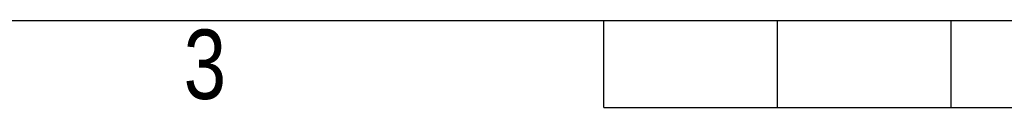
# Model space of a CAD drawing. Header units: millimetres. Extents: x 0 to 420, y 0 to 300.
# Tile 11 of 73: x 123 to 182, y 0 to 5. Entities that reach past the tile are written whole.
import ezdxf

# ---------------------------------------------------------------- set-up
doc = ezdxf.new("R2010")
doc.units = ezdxf.units.MM
doc.layers.add('CARTIGLIO', color=140, linetype='Continuous')
doc.styles.add('SLDTEXTSTYLE2', font='TXT', dxfattribs={"width": 0.821468})

msp = doc.modelspace()

# ---------------------------------------------------------------- linework, layer by layer
at = {"layer": 'CARTIGLIO', "linetype": 'Continuous'}
for p, q in [((5.1801, 5.171), (414.8274, 5.171)), ((158.2616, -0.0032), (158.2616, 5.171)), ((168.61, -0.0032), (168.61, 5.171)), ((178.9585, -0.0032), (178.9585, 5.171)), ((158.2616, -0.0032), (261.7459, -0.0032))]:
    msp.add_line(p, q, dxfattribs=at)

# ---------------------------------------------------------------- texts
at = {"layer": 'CARTIGLIO', "insert": (134.4919, 4.6371), "char_height": 4.1394, "attachment_point": 2, "style": 'SLDTEXTSTYLE2'}
msp.add_mtext('3', dxfattribs=at)

doc.saveas('drawing.dxf')
